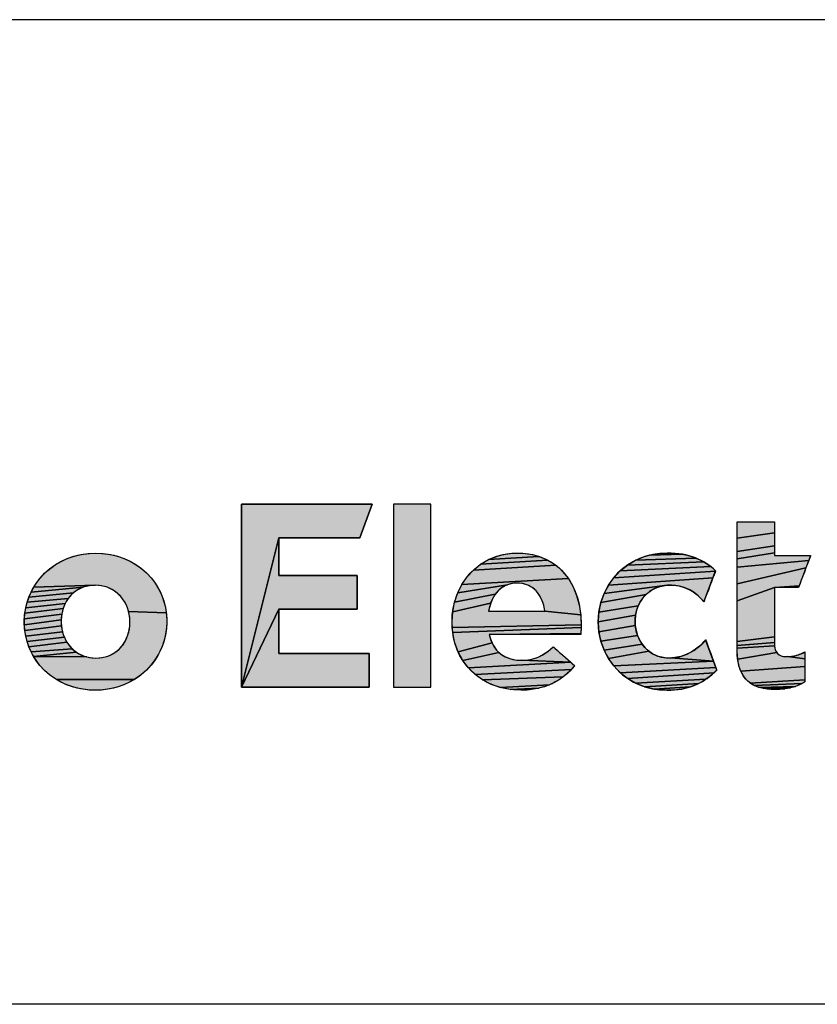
# Model space of a CAD drawing. Extents: x 0 to 420, y 0 to 297.
# Tile 5 of 8: x 292 to 305, y 28 to 44. Entities that reach past the tile are written whole.
import ezdxf

# ---------------------------------------------------------------- set-up
doc = ezdxf.new("R2010")
doc.units = 0
doc.header["$LTSCALE"] = 23.1
doc.layers.get('0').update_dxf_attribs({"linetype": 'CONTINUOUS'})
doc.layers.add('DRAFT_ENTITY', color=7, linetype='CONTINUOUS')

# ---------------------------------------------------------------- blocks, each defined once
blk = doc.blocks.new('15988_TYCO_ELEC_HORIZ_BL0', base_point=(298.596, 35.961))
at = {"linetype": 'CONTINUOUS'}
for points in [[(298.071, 36.349), (297.869, 35.807), (296.565, 35.807), (295.959, 33.398), (295.959, 36.349)], [(304.558, 36.061), (304.558, 36.043), (304.558, 36.005), (304.558, 35.952), (304.558, 35.888), (303.956, 35.801), (303.956, 35.889), (303.956, 35.962), (303.956, 36.016), (303.956, 36.05), (303.956, 36.062), (303.959, 36.062), (303.985, 36.062), (304.032, 36.062), (304.094, 36.062), (304.168, 36.062), (304.247, 36.062), (304.327, 36.062), (304.402, 36.062), (304.468, 36.062), (304.519, 36.062), (304.55, 36.062), (304.557, 36.062)], [(304.558, 35.818), (304.558, 35.745), (304.558, 35.676), (303.956, 35.587), (303.956, 35.7), (303.956, 35.801), (304.558, 35.888)], [(297.826, 35.2), (297.826, 34.657), (296.565, 34.657), (295.959, 33.398), (296.565, 35.807), (296.565, 35.2)], [(304.558, 35.614), (304.558, 35.564), (303.956, 35.465), (303.956, 35.587), (304.558, 35.676)], [(305.127, 35.485), (305.11, 35.442), (303.956, 35.335), (303.956, 35.465), (304.558, 35.564), (304.558, 35.531), (304.558, 35.519), (304.561, 35.519), (304.571, 35.519), (304.607, 35.519), (304.66, 35.519), (304.726, 35.519), (304.8, 35.519), (304.878, 35.519), (304.953, 35.519), (305.022, 35.519), (305.079, 35.519), (305.119, 35.519), (305.132, 35.519), (305.138, 35.519), (305.137, 35.512)], [(293.511, 35.555), (293.611, 35.559), (293.711, 35.555), (293.808, 35.544), (293.901, 35.526), (293.991, 35.501), (294.078, 35.469), (294.16, 35.431), (294.239, 35.387), (294.313, 35.338), (294.382, 35.283), (294.446, 35.223), (294.504, 35.159), (294.558, 35.089), (294.605, 35.016), (294.647, 34.939), (294.682, 34.858), (294.711, 34.774), (294.733, 34.687), (294.747, 34.597), (294.141, 34.616), (294.127, 34.661), (294.11, 34.704), (294.091, 34.745), (294.068, 34.785), (294.043, 34.822), (294.015, 34.857), (293.984, 34.889), (293.95, 34.919), (293.915, 34.946), (293.876, 34.97), (293.836, 34.991), (293.793, 35.008), (293.749, 35.022), (293.702, 35.032), (293.653, 35.038), (293.603, 35.04), (292.61, 35.01), (292.658, 35.084), (292.712, 35.154), (292.771, 35.219), (292.835, 35.279), (292.905, 35.335), (292.979, 35.385), (293.058, 35.429), (293.141, 35.468), (293.228, 35.5), (293.319, 35.525), (293.413, 35.544)], [(300.969, 35.408), (301.031, 35.364), (299.703, 35.286), (299.818, 35.38), (300.903, 35.446)], [(300.832, 35.479), (300.903, 35.446), (299.818, 35.38), (299.948, 35.455), (300.756, 35.507)], [(300.407, 35.559), (300.501, 35.556), (300.591, 35.546), (300.676, 35.529), (300.756, 35.507), (299.948, 35.455), (300.09, 35.512), (300.165, 35.532), (300.243, 35.547), (300.324, 35.556)], [(303.476, 35.381), (303.531, 35.341), (302.069, 35.272), (302.188, 35.366), (303.418, 35.418)], [(303.356, 35.451), (303.418, 35.418), (302.188, 35.366), (302.319, 35.443), (303.291, 35.48)], [(303.148, 35.525), (303.221, 35.504), (303.291, 35.48), (302.319, 35.443), (302.464, 35.502), (302.541, 35.524), (303.07, 35.54)], [(302.786, 35.558), (302.829, 35.559), (302.853, 35.559), (302.899, 35.557), (302.987, 35.551), (303.07, 35.54), (302.541, 35.524), (302.62, 35.541), (302.702, 35.552)], [(305.089, 35.385), (305.065, 35.321), (303.956, 35.064), (303.956, 35.335), (305.11, 35.442)], [(301.088, 35.316), (301.141, 35.264), (301.234, 35.148), (299.517, 35.053), (299.602, 35.176), (299.703, 35.286), (301.031, 35.364)], [(303.585, 35.21), (303.565, 35.158), (301.879, 35.041), (301.966, 35.163), (303.608, 35.27), (303.6, 35.249)], [(303.609, 35.273), (303.608, 35.27), (301.966, 35.163), (302.069, 35.272), (303.531, 35.341), (303.584, 35.296)], [(304.971, 35.069), (304.957, 35.029), (304.563, 35.004), (304.558, 35.003), (303.956, 34.791), (303.956, 35.064), (305.065, 35.321), (305.04, 35.253), (305.015, 35.185), (304.991, 35.123)], [(300.29, 35.061), (300.254, 35.05), (299.449, 34.916), (299.517, 35.053), (301.234, 35.148), (301.309, 35.018), (301.367, 34.876), (301.408, 34.724), (301.433, 34.566), (300.855, 34.624), (300.848, 34.668), (300.838, 34.71), (300.827, 34.751), (300.813, 34.79), (300.797, 34.826), (300.779, 34.861), (300.759, 34.893), (300.737, 34.923), (300.712, 34.951), (300.686, 34.976), (300.658, 34.998), (300.628, 35.018), (300.596, 35.035), (300.562, 35.049), (300.526, 35.061), (300.488, 35.069), (300.448, 35.074), (300.407, 35.075), (300.366, 35.074), (300.327, 35.069)], [(302.897, 35.042), (302.825, 35.04), (301.81, 34.907), (301.879, 35.041), (303.565, 35.158), (303.542, 35.097), (303.518, 35.031), (303.492, 34.964), (303.469, 34.902), (303.448, 34.847), (303.432, 34.805), (303.422, 34.778), (303.42, 34.773), (303.42, 34.772), (303.411, 34.783), (303.373, 34.825), (303.333, 34.865), (303.29, 34.902), (303.244, 34.935), (303.195, 34.965), (303.142, 34.99), (303.086, 35.011), (303.027, 35.027), (302.964, 35.037)], [(293.289, 34.947), (293.253, 34.921), (292.533, 34.851), (292.568, 34.932), (293.409, 35.008), (293.366, 34.991), (293.326, 34.971)], [(293.454, 35.022), (293.409, 35.008), (292.568, 34.932), (292.61, 35.01), (293.603, 35.04), (293.551, 35.038), (293.501, 35.032)], [(300.076, 34.925), (300.053, 34.895), (299.398, 34.769), (299.449, 34.916), (300.254, 35.05), (300.22, 35.036), (300.187, 35.019), (300.157, 34.999), (300.128, 34.977), (300.101, 34.952)], [(302.543, 34.94), (302.487, 34.893), (301.758, 34.762), (301.81, 34.907), (302.825, 35.04), (302.747, 35.029), (302.674, 35.008), (302.606, 34.978)], [(304.558, 34.821), (304.558, 34.713), (304.558, 34.596), (304.558, 34.475), (304.558, 34.359), (304.558, 34.256), (304.558, 34.211), (303.956, 34.132), (303.956, 34.213), (303.956, 34.308), (303.956, 34.415), (303.956, 34.533), (303.956, 34.659), (303.956, 34.791), (304.558, 35.003), (304.558, 34.992), (304.558, 34.973), (304.558, 34.945), (304.558, 34.91)], [(304.563, 35.004), (304.957, 35.029), (304.948, 35.007), (304.945, 35.004), (304.928, 35.004), (304.898, 35.004), (304.858, 35.004), (304.81, 35.004), (304.759, 35.004), (304.708, 35.004), (304.659, 35.004), (304.616, 35.004), (304.583, 35.004)], [(293.14, 34.788), (293.119, 34.749), (292.482, 34.679), (292.504, 34.767), (293.164, 34.825)], [(293.191, 34.859), (293.164, 34.825), (292.504, 34.767), (292.533, 34.851), (293.253, 34.921), (293.221, 34.891)], [(299.996, 34.791), (299.98, 34.752), (299.368, 34.613), (299.398, 34.769), (300.053, 34.895), (300.032, 34.862), (300.013, 34.828)], [(302.395, 34.778), (302.361, 34.71), (301.727, 34.609), (301.758, 34.762), (302.487, 34.893), (302.437, 34.839)], [(293.072, 34.622), (293.062, 34.577), (292.459, 34.497), (292.467, 34.589), (293.084, 34.666)], [(293.1, 34.709), (293.084, 34.666), (292.467, 34.589), (292.482, 34.679), (293.119, 34.749)], [(294.151, 34.57), (294.141, 34.616), (294.747, 34.597), (294.755, 34.505), (294.755, 34.411), (294.747, 34.318), (294.732, 34.228), (294.71, 34.141), (294.681, 34.056), (294.646, 33.975), (294.604, 33.897), (294.556, 33.823), (294.503, 33.754), (294.443, 33.688), (294.379, 33.628), (294.309, 33.572), (294.235, 33.522), (292.975, 33.52), (292.902, 33.57), (292.833, 33.624), (292.768, 33.684), (292.71, 33.749), (292.656, 33.818), (292.609, 33.891), (293.465, 33.886), (293.512, 33.876), (293.561, 33.869), (293.611, 33.867), (293.663, 33.869), (293.713, 33.875), (293.76, 33.885), (293.805, 33.899), (293.848, 33.916), (293.888, 33.936), (293.925, 33.96), (293.961, 33.987), (293.993, 34.016), (294.023, 34.048), (294.05, 34.082), (294.074, 34.119), (294.096, 34.158), (294.114, 34.199), (294.13, 34.241), (294.142, 34.285), (294.152, 34.331), (294.158, 34.378), (294.161, 34.426), (294.161, 34.474), (294.158, 34.523)], [(298.02, 33.94), (298.02, 33.398), (295.959, 33.398), (296.565, 34.657), (296.565, 33.94)], [(300.855, 34.624), (301.433, 34.566), (301.441, 34.402), (299.36, 34.362), (299.357, 34.45), (299.368, 34.613), (299.98, 34.752), (299.967, 34.711), (299.956, 34.669), (299.947, 34.624), (299.949, 34.624), (299.955, 34.624), (299.965, 34.624), (299.978, 34.624), (299.995, 34.624), (300.014, 34.624), (300.037, 34.624), (300.062, 34.624), (300.089, 34.624), (300.118, 34.624), (300.182, 34.624), (300.252, 34.624), (300.326, 34.624), (300.476, 34.624), (300.55, 34.624), (300.619, 34.624), (300.683, 34.624), (300.713, 34.624), (300.74, 34.624), (300.765, 34.624), (300.787, 34.624), (300.807, 34.624), (300.823, 34.624), (300.837, 34.624), (300.847, 34.624), (300.853, 34.624)], [(302.335, 34.638), (302.318, 34.56), (301.716, 34.45), (301.727, 34.609), (302.361, 34.71)], [(293.056, 34.53), (293.053, 34.482), (292.459, 34.403), (292.459, 34.497), (293.062, 34.577)], [(293.053, 34.433), (293.056, 34.385), (292.467, 34.31), (292.459, 34.403), (293.053, 34.482)], [(302.31, 34.479), (302.313, 34.393), (301.727, 34.29), (301.716, 34.45), (302.318, 34.56)], [(293.063, 34.337), (293.074, 34.291), (292.482, 34.221), (292.467, 34.31), (293.056, 34.385)], [(293.087, 34.246), (293.104, 34.203), (292.503, 34.133), (292.482, 34.221), (293.074, 34.291)], [(301.44, 34.373), (301.44, 34.359), (299.369, 34.277), (299.36, 34.362), (301.441, 34.402), (301.441, 34.387)], [(301.435, 34.277), (301.434, 34.262), (299.955, 34.247), (299.976, 34.176), (300.002, 34.111), (299.456, 33.966), (299.402, 34.115), (299.383, 34.194), (299.369, 34.277), (301.44, 34.359), (301.439, 34.345), (301.439, 34.332), (301.438, 34.318), (301.437, 34.305), (301.436, 34.291)], [(302.327, 34.31), (302.35, 34.231), (301.759, 34.138), (301.727, 34.29), (302.313, 34.393)], [(293.123, 34.162), (293.146, 34.123), (292.532, 34.049), (292.503, 34.133), (293.104, 34.203)], [(299.955, 34.247), (301.434, 34.262), (301.433, 34.247), (301.424, 34.247), (301.399, 34.247), (301.358, 34.247), (301.304, 34.247), (301.239, 34.247), (301.163, 34.247), (301.079, 34.247), (300.989, 34.247), (300.795, 34.247), (300.594, 34.247), (300.399, 34.247), (300.309, 34.247), (300.225, 34.247), (300.15, 34.247), (300.084, 34.247), (300.03, 34.247), (299.99, 34.247), (299.964, 34.247)], [(302.383, 34.158), (302.424, 34.092), (301.81, 33.994), (301.759, 34.138), (302.35, 34.231)], [(303.44, 34.152), (303.448, 34.161), (303.448, 34.161), (303.454, 34.145), (303.467, 34.111), (303.484, 34.063), (303.506, 34.005), (303.529, 33.942), (303.554, 33.877), (303.577, 33.815), (302.886, 33.868), (302.958, 33.875), (303.026, 33.889), (303.09, 33.908), (303.151, 33.932), (303.207, 33.96), (303.259, 33.991), (303.308, 34.025), (303.351, 34.06), (303.391, 34.097), (303.425, 34.134)], [(304.558, 34.141), (304.558, 34.117), (303.956, 34.069), (303.956, 34.132), (304.558, 34.211), (304.558, 34.173)], [(293.199, 34.05), (293.23, 34.018), (292.567, 33.969), (292.532, 34.049), (293.146, 34.123), (293.171, 34.085)], [(293.264, 33.988), (293.299, 33.961), (292.609, 33.891), (292.567, 33.969), (293.23, 34.018)], [(300.071, 34.002), (300.114, 33.957), (299.529, 33.83), (299.456, 33.966), (300.002, 34.111), (300.034, 34.053)], [(301.019, 34.023), (301.052, 33.994), (301.093, 33.958), (301.138, 33.918), (301.185, 33.876), (301.23, 33.836), (301.271, 33.8), (300.474, 33.832), (300.528, 33.833), (300.579, 33.838), (300.629, 33.846), (300.676, 33.858), (300.722, 33.873), (300.768, 33.893), (300.812, 33.916), (300.856, 33.943), (300.9, 33.974), (300.944, 34.01), (300.989, 34.049), (300.997, 34.042)], [(302.473, 34.032), (302.529, 33.98), (301.88, 33.861), (301.81, 33.994), (302.424, 34.092)], [(302.886, 33.868), (303.577, 33.815), (301.967, 33.739), (301.88, 33.861), (302.529, 33.98), (302.591, 33.937), (302.659, 33.904), (302.732, 33.881), (302.809, 33.869)], [(304.558, 34.097), (304.56, 34.062), (303.956, 34.024), (303.956, 34.069), (304.558, 34.117), (304.558, 34.102)], [(304.564, 34.03), (304.571, 34.001), (304.581, 33.976), (304.595, 33.954), (303.965, 33.847), (303.956, 33.966), (303.956, 33.998), (303.956, 34.001), (303.956, 34.024), (304.56, 34.062)], [(293.421, 33.899), (293.465, 33.886), (292.609, 33.891), (293.299, 33.961), (293.338, 33.937), (293.378, 33.917)], [(300.474, 33.832), (301.271, 33.8), (299.621, 33.709), (299.529, 33.83), (300.114, 33.957), (300.162, 33.919), (300.215, 33.888), (300.273, 33.863), (300.336, 33.846), (300.403, 33.835)], [(303.598, 33.76), (303.614, 33.715), (302.07, 33.631), (301.967, 33.739), (303.577, 33.815)], [(304.743, 33.891), (304.774, 33.891), (305.049, 33.855), (305.049, 33.796), (305.049, 33.732), (304.015, 33.654), (303.985, 33.743), (303.965, 33.847), (304.595, 33.954), (304.611, 33.935), (304.631, 33.92), (304.654, 33.908), (304.68, 33.899), (304.71, 33.893)], [(305.038, 33.96), (305.049, 33.966), (305.049, 33.963), (305.049, 33.943), (305.049, 33.905), (305.049, 33.855), (304.774, 33.891), (304.803, 33.893), (304.831, 33.896), (304.859, 33.9), (304.886, 33.905), (304.913, 33.912), (304.939, 33.919), (304.964, 33.928), (304.989, 33.937), (305.014, 33.948)], [(301.334, 33.744), (301.278, 33.68), (299.728, 33.603), (299.621, 33.709), (301.271, 33.8), (301.304, 33.771), (301.326, 33.751)], [(301.217, 33.62), (301.152, 33.566), (299.851, 33.514), (299.728, 33.603), (301.278, 33.68)], [(303.586, 33.633), (303.583, 33.63), (302.187, 33.538), (302.07, 33.631), (303.614, 33.715), (303.625, 33.685), (303.629, 33.674), (303.628, 33.673), (303.627, 33.672), (303.626, 33.671), (303.625, 33.67), (303.624, 33.669), (303.623, 33.668), (303.622, 33.667), (303.621, 33.666), (303.62, 33.665), (303.619, 33.664), (303.618, 33.663), (303.616, 33.661), (303.612, 33.657), (303.609, 33.654), (303.606, 33.651), (303.603, 33.648), (303.599, 33.645), (303.596, 33.642), (303.593, 33.639), (303.59, 33.636)], [(305.049, 33.668), (305.049, 33.608), (305.049, 33.555), (305.049, 33.514), (304.164, 33.464), (304.106, 33.515), (304.056, 33.578), (304.015, 33.654), (305.049, 33.732)], [(294.235, 33.522), (294.156, 33.478), (294.073, 33.44), (293.986, 33.408), (293.895, 33.382), (293.801, 33.364), (293.704, 33.352), (293.603, 33.348), (293.503, 33.352), (293.406, 33.363), (293.313, 33.382), (293.223, 33.407), (293.136, 33.438), (293.054, 33.476), (292.975, 33.52)], [(301.083, 33.517), (301.009, 33.474), (300.93, 33.436), (300.137, 33.391), (299.988, 33.443), (299.851, 33.514), (301.152, 33.566)], [(303.505, 33.564), (303.452, 33.525), (302.318, 33.462), (302.187, 33.538), (303.583, 33.63), (303.581, 33.628), (303.557, 33.606)], [(303.395, 33.489), (303.336, 33.457), (302.461, 33.404), (302.318, 33.462), (303.452, 33.525)], [(305.041, 33.478), (305.006, 33.459), (304.232, 33.424), (304.164, 33.464), (305.049, 33.514), (305.049, 33.489), (305.049, 33.483), (305.049, 33.483)], [(300.847, 33.405), (300.759, 33.381), (300.297, 33.359), (300.137, 33.391), (300.93, 33.436)], [(300.666, 33.363), (300.569, 33.352), (300.466, 33.348), (300.297, 33.359), (300.759, 33.381)], [(303.273, 33.429), (303.206, 33.404), (302.615, 33.366), (302.461, 33.404), (303.336, 33.457)], [(303.058, 33.368), (302.977, 33.356), (302.89, 33.35), (302.845, 33.348), (302.821, 33.348), (302.779, 33.349), (302.696, 33.355), (302.615, 33.366), (303.206, 33.404), (303.134, 33.384)], [(304.934, 33.425), (304.895, 33.411), (304.307, 33.395), (304.232, 33.424), (305.006, 33.459), (304.971, 33.441)], [(304.855, 33.398), (304.814, 33.387), (304.389, 33.375), (304.307, 33.395), (304.895, 33.411)], [(304.77, 33.377), (304.724, 33.37), (304.479, 33.364), (304.389, 33.375), (304.814, 33.387)], [(304.677, 33.364), (304.626, 33.361), (304.574, 33.36), (304.479, 33.364), (304.724, 33.37)]]:
    blk.add_hatch(color=2, dxfattribs=at).paths.add_polyline_path(points)
at = {"color": 2, "linetype": 'CONTINUOUS'}
for p, q in [((295.959, 36.349), (295.959, 33.398)), ((298.071, 36.349), (295.959, 36.349)), ((297.869, 35.807), (298.071, 36.349)), ((299.017, 36.347), (298.415, 36.347)), ((298.415, 36.347), (298.415, 33.396)), ((299.017, 33.396), (299.017, 36.347)), ((296.565, 35.2), (296.565, 35.807)), ((296.565, 35.807), (297.869, 35.807)), ((297.826, 35.2), (296.565, 35.2)), ((297.826, 34.657), (297.826, 35.2)), ((296.565, 33.94), (296.565, 34.657)), ((296.565, 34.657), (297.826, 34.657)), ((298.02, 33.94), (296.565, 33.94)), ((298.02, 33.398), (298.02, 33.94)), ((295.959, 33.398), (298.02, 33.398)), ((298.415, 33.396), (299.017, 33.396))]:
    blk.add_line(p, q, dxfattribs=at)
for points in [[(298.071, 36.349), (297.869, 35.807), (296.565, 35.807), (295.959, 33.398), (295.959, 36.349), (298.071, 36.349)], [(304.558, 36.061), (304.558, 36.043), (304.558, 36.005), (304.558, 35.952), (304.558, 35.888), (303.956, 35.801), (303.956, 35.889), (303.956, 35.962), (303.956, 36.016), (303.956, 36.05), (303.956, 36.062), (303.959, 36.062), (303.985, 36.062), (304.032, 36.062), (304.094, 36.062), (304.168, 36.062), (304.247, 36.062), (304.327, 36.062), (304.402, 36.062), (304.468, 36.062), (304.519, 36.062), (304.55, 36.062), (304.557, 36.062), (304.558, 36.061)], [(304.558, 35.818), (304.558, 35.745), (304.558, 35.676), (303.956, 35.587), (303.956, 35.7), (303.956, 35.801), (304.558, 35.888), (304.558, 35.818)], [(297.826, 35.2), (297.826, 34.657), (296.565, 34.657), (295.959, 33.398), (296.565, 35.807), (296.565, 35.2), (297.826, 35.2)], [(304.558, 35.614), (304.558, 35.564), (303.956, 35.465), (303.956, 35.587), (304.558, 35.676), (304.558, 35.614)], [(305.127, 35.485), (305.11, 35.442), (303.956, 35.335), (303.956, 35.465), (304.558, 35.564), (304.558, 35.531), (304.558, 35.519), (304.561, 35.519), (304.571, 35.519), (304.607, 35.519), (304.66, 35.519), (304.726, 35.519), (304.8, 35.519), (304.878, 35.519), (304.953, 35.519), (305.022, 35.519), (305.079, 35.519), (305.119, 35.519), (305.132, 35.519), (305.138, 35.519), (305.137, 35.512), (305.127, 35.485)], [(293.511, 35.555), (293.611, 35.559), (293.711, 35.555), (293.808, 35.544), (293.901, 35.526), (293.991, 35.501), (294.078, 35.469), (294.16, 35.431), (294.239, 35.387), (294.313, 35.338), (294.382, 35.283), (294.446, 35.223), (294.504, 35.159), (294.558, 35.089), (294.605, 35.016), (294.647, 34.939), (294.682, 34.858), (294.711, 34.774), (294.733, 34.687), (294.747, 34.597), (294.141, 34.616), (294.127, 34.661), (294.11, 34.704), (294.091, 34.745), (294.068, 34.785), (294.043, 34.822), (294.015, 34.857), (293.984, 34.889), (293.95, 34.919), (293.915, 34.946), (293.876, 34.97), (293.836, 34.991), (293.793, 35.008), (293.749, 35.022), (293.702, 35.032), (293.653, 35.038), (293.603, 35.04), (292.61, 35.01), (292.658, 35.084), (292.712, 35.154), (292.771, 35.219), (292.835, 35.279), (292.905, 35.335), (292.979, 35.385), (293.058, 35.429), (293.141, 35.468), (293.228, 35.5), (293.319, 35.525), (293.413, 35.544), (293.511, 35.555)], [(300.969, 35.408), (301.031, 35.364), (299.703, 35.286), (299.818, 35.38), (300.903, 35.446), (300.969, 35.408)], [(300.832, 35.479), (300.903, 35.446), (299.818, 35.38), (299.948, 35.455), (300.756, 35.507), (300.832, 35.479)], [(300.407, 35.559), (300.501, 35.556), (300.591, 35.546), (300.676, 35.529), (300.756, 35.507), (299.948, 35.455), (300.09, 35.512), (300.165, 35.532), (300.243, 35.547), (300.324, 35.556), (300.407, 35.559)], [(303.476, 35.381), (303.531, 35.341), (302.069, 35.272), (302.188, 35.366), (303.418, 35.418), (303.476, 35.381)], [(303.356, 35.451), (303.418, 35.418), (302.188, 35.366), (302.319, 35.443), (303.291, 35.48), (303.356, 35.451)], [(303.148, 35.525), (303.221, 35.504), (303.291, 35.48), (302.319, 35.443), (302.464, 35.502), (302.541, 35.524), (303.07, 35.54), (303.148, 35.525)], [(302.786, 35.558), (302.829, 35.559), (302.853, 35.559), (302.899, 35.557), (302.987, 35.551), (303.07, 35.54), (302.541, 35.524), (302.62, 35.541), (302.702, 35.552), (302.786, 35.558)], [(305.089, 35.385), (305.065, 35.321), (303.956, 35.064), (303.956, 35.335), (305.11, 35.442), (305.089, 35.385)], [(301.088, 35.316), (301.141, 35.264), (301.234, 35.148), (299.517, 35.053), (299.602, 35.176), (299.703, 35.286), (301.031, 35.364), (301.088, 35.316)], [(303.585, 35.21), (303.565, 35.158), (301.879, 35.041), (301.966, 35.163), (303.608, 35.27), (303.6, 35.249), (303.585, 35.21)], [(303.609, 35.273), (303.608, 35.27), (301.966, 35.163), (302.069, 35.272), (303.531, 35.341), (303.584, 35.296), (303.609, 35.273)], [(304.971, 35.069), (304.957, 35.029), (304.563, 35.004), (304.558, 35.003), (303.956, 34.791), (303.956, 35.064), (305.065, 35.321), (305.04, 35.253), (305.015, 35.185), (304.991, 35.123), (304.971, 35.069)], [(300.29, 35.061), (300.254, 35.05), (299.449, 34.916), (299.517, 35.053), (301.234, 35.148), (301.309, 35.018), (301.367, 34.876), (301.408, 34.724), (301.433, 34.566), (300.855, 34.624), (300.848, 34.668), (300.838, 34.71), (300.827, 34.751), (300.813, 34.79), (300.797, 34.826), (300.779, 34.861), (300.759, 34.893), (300.737, 34.923), (300.712, 34.951), (300.686, 34.976), (300.658, 34.998), (300.628, 35.018), (300.596, 35.035), (300.562, 35.049), (300.526, 35.061), (300.488, 35.069), (300.448, 35.074), (300.407, 35.075), (300.366, 35.074), (300.327, 35.069), (300.29, 35.061)], [(302.897, 35.042), (302.825, 35.04), (301.81, 34.907), (301.879, 35.041), (303.565, 35.158), (303.542, 35.097), (303.518, 35.031), (303.492, 34.964), (303.469, 34.902), (303.448, 34.847), (303.432, 34.805), (303.422, 34.778), (303.42, 34.773), (303.42, 34.772), (303.411, 34.783), (303.373, 34.825), (303.333, 34.865), (303.29, 34.902), (303.244, 34.935), (303.195, 34.965), (303.142, 34.99), (303.086, 35.011), (303.027, 35.027), (302.964, 35.037), (302.897, 35.042)], [(293.289, 34.947), (293.253, 34.921), (292.533, 34.851), (292.568, 34.932), (293.409, 35.008), (293.366, 34.991), (293.326, 34.971), (293.289, 34.947)], [(293.454, 35.022), (293.409, 35.008), (292.568, 34.932), (292.61, 35.01), (293.603, 35.04), (293.551, 35.038), (293.501, 35.032), (293.454, 35.022)], [(300.076, 34.925), (300.053, 34.895), (299.398, 34.769), (299.449, 34.916), (300.254, 35.05), (300.22, 35.036), (300.187, 35.019), (300.157, 34.999), (300.128, 34.977), (300.101, 34.952), (300.076, 34.925)], [(302.543, 34.94), (302.487, 34.893), (301.758, 34.762), (301.81, 34.907), (302.825, 35.04), (302.747, 35.029), (302.674, 35.008), (302.606, 34.978), (302.543, 34.94)], [(304.558, 34.821), (304.558, 34.713), (304.558, 34.596), (304.558, 34.475), (304.558, 34.359), (304.558, 34.256), (304.558, 34.211), (303.956, 34.132), (303.956, 34.213), (303.956, 34.308), (303.956, 34.415), (303.956, 34.533), (303.956, 34.659), (303.956, 34.791), (304.558, 35.003), (304.558, 34.992), (304.558, 34.973), (304.558, 34.945), (304.558, 34.91), (304.558, 34.821)], [(304.563, 35.004), (304.957, 35.029), (304.948, 35.007), (304.945, 35.004), (304.928, 35.004), (304.898, 35.004), (304.858, 35.004), (304.81, 35.004), (304.759, 35.004), (304.708, 35.004), (304.659, 35.004), (304.616, 35.004), (304.583, 35.004), (304.563, 35.004)], [(293.14, 34.788), (293.119, 34.749), (292.482, 34.679), (292.504, 34.767), (293.164, 34.825), (293.14, 34.788)], [(293.191, 34.859), (293.164, 34.825), (292.504, 34.767), (292.533, 34.851), (293.253, 34.921), (293.221, 34.891), (293.191, 34.859)], [(299.996, 34.791), (299.98, 34.752), (299.368, 34.613), (299.398, 34.769), (300.053, 34.895), (300.032, 34.862), (300.013, 34.828), (299.996, 34.791)], [(302.395, 34.778), (302.361, 34.71), (301.727, 34.609), (301.758, 34.762), (302.487, 34.893), (302.437, 34.839), (302.395, 34.778)], [(293.072, 34.622), (293.062, 34.577), (292.459, 34.497), (292.467, 34.589), (293.084, 34.666), (293.072, 34.622)], [(293.1, 34.709), (293.084, 34.666), (292.467, 34.589), (292.482, 34.679), (293.119, 34.749), (293.1, 34.709)], [(294.151, 34.57), (294.141, 34.616), (294.747, 34.597), (294.755, 34.505), (294.755, 34.411), (294.747, 34.318), (294.732, 34.228), (294.71, 34.141), (294.681, 34.056), (294.646, 33.975), (294.604, 33.897), (294.556, 33.823), (294.503, 33.754), (294.443, 33.688), (294.379, 33.628), (294.309, 33.572), (294.235, 33.522), (292.975, 33.52), (292.902, 33.57), (292.833, 33.624), (292.768, 33.684), (292.71, 33.749), (292.656, 33.818), (292.609, 33.891), (293.465, 33.886), (293.512, 33.876), (293.561, 33.869), (293.611, 33.867), (293.663, 33.869), (293.713, 33.875), (293.76, 33.885), (293.805, 33.899), (293.848, 33.916), (293.888, 33.936), (293.925, 33.96), (293.961, 33.987), (293.993, 34.016), (294.023, 34.048), (294.05, 34.082), (294.074, 34.119), (294.096, 34.158), (294.114, 34.199), (294.13, 34.241), (294.142, 34.285), (294.152, 34.331), (294.158, 34.378), (294.161, 34.426), (294.161, 34.474), (294.158, 34.523), (294.151, 34.57)], [(298.02, 33.94), (298.02, 33.398), (295.959, 33.398), (296.565, 34.657), (296.565, 33.94), (298.02, 33.94)], [(300.855, 34.624), (301.433, 34.566), (301.441, 34.402), (299.36, 34.362), (299.357, 34.45), (299.368, 34.613), (299.98, 34.752), (299.967, 34.711), (299.956, 34.669), (299.947, 34.624), (299.949, 34.624), (299.955, 34.624), (299.965, 34.624), (299.978, 34.624), (299.995, 34.624), (300.014, 34.624), (300.037, 34.624), (300.062, 34.624), (300.089, 34.624), (300.118, 34.624), (300.182, 34.624), (300.252, 34.624), (300.326, 34.624), (300.476, 34.624), (300.55, 34.624), (300.619, 34.624), (300.683, 34.624), (300.713, 34.624), (300.74, 34.624), (300.765, 34.624), (300.787, 34.624), (300.807, 34.624), (300.823, 34.624), (300.837, 34.624), (300.847, 34.624), (300.853, 34.624), (300.855, 34.624)], [(302.335, 34.638), (302.318, 34.56), (301.716, 34.45), (301.727, 34.609), (302.361, 34.71), (302.335, 34.638)], [(293.056, 34.53), (293.053, 34.482), (292.459, 34.403), (292.459, 34.497), (293.062, 34.577), (293.056, 34.53)], [(293.053, 34.433), (293.056, 34.385), (292.467, 34.31), (292.459, 34.403), (293.053, 34.482), (293.053, 34.433)], [(302.31, 34.479), (302.313, 34.393), (301.727, 34.29), (301.716, 34.45), (302.318, 34.56), (302.31, 34.479)], [(293.063, 34.337), (293.074, 34.291), (292.482, 34.221), (292.467, 34.31), (293.056, 34.385), (293.063, 34.337)], [(293.087, 34.246), (293.104, 34.203), (292.503, 34.133), (292.482, 34.221), (293.074, 34.291), (293.087, 34.246)], [(301.44, 34.373), (301.44, 34.359), (299.369, 34.277), (299.36, 34.362), (301.441, 34.402), (301.441, 34.387), (301.44, 34.373)], [(301.435, 34.277), (301.434, 34.262), (299.955, 34.247), (299.976, 34.176), (300.002, 34.111), (299.456, 33.966), (299.402, 34.115), (299.383, 34.194), (299.369, 34.277), (301.44, 34.359), (301.439, 34.345), (301.439, 34.332), (301.438, 34.318), (301.437, 34.305), (301.436, 34.291), (301.435, 34.277)], [(302.327, 34.31), (302.35, 34.231), (301.759, 34.138), (301.727, 34.29), (302.313, 34.393), (302.327, 34.31)], [(293.123, 34.162), (293.146, 34.123), (292.532, 34.049), (292.503, 34.133), (293.104, 34.203), (293.123, 34.162)], [(299.955, 34.247), (301.434, 34.262), (301.433, 34.247), (301.424, 34.247), (301.399, 34.247), (301.358, 34.247), (301.304, 34.247), (301.239, 34.247), (301.163, 34.247), (301.079, 34.247), (300.989, 34.247), (300.795, 34.247), (300.594, 34.247), (300.399, 34.247), (300.309, 34.247), (300.225, 34.247), (300.15, 34.247), (300.084, 34.247), (300.03, 34.247), (299.99, 34.247), (299.964, 34.247), (299.955, 34.247)], [(302.383, 34.158), (302.424, 34.092), (301.81, 33.994), (301.759, 34.138), (302.35, 34.231), (302.383, 34.158)], [(303.44, 34.152), (303.448, 34.161), (303.448, 34.161), (303.454, 34.145), (303.467, 34.111), (303.484, 34.063), (303.506, 34.005), (303.529, 33.942), (303.554, 33.877), (303.577, 33.815), (302.886, 33.868), (302.958, 33.875), (303.026, 33.889), (303.09, 33.908), (303.151, 33.932), (303.207, 33.96), (303.259, 33.991), (303.308, 34.025), (303.351, 34.06), (303.391, 34.097), (303.425, 34.134), (303.44, 34.152)], [(304.558, 34.141), (304.558, 34.117), (303.956, 34.069), (303.956, 34.132), (304.558, 34.211), (304.558, 34.173), (304.558, 34.141)], [(293.199, 34.05), (293.23, 34.018), (292.567, 33.969), (292.532, 34.049), (293.146, 34.123), (293.171, 34.085), (293.199, 34.05)], [(293.264, 33.988), (293.299, 33.961), (292.609, 33.891), (292.567, 33.969), (293.23, 34.018), (293.264, 33.988)], [(300.071, 34.002), (300.114, 33.957), (299.529, 33.83), (299.456, 33.966), (300.002, 34.111), (300.034, 34.053), (300.071, 34.002)], [(301.019, 34.023), (301.052, 33.994), (301.093, 33.958), (301.138, 33.918), (301.185, 33.876), (301.23, 33.836), (301.271, 33.8), (300.474, 33.832), (300.528, 33.833), (300.579, 33.838), (300.629, 33.846), (300.676, 33.858), (300.722, 33.873), (300.768, 33.893), (300.812, 33.916), (300.856, 33.943), (300.9, 33.974), (300.944, 34.01), (300.989, 34.049), (300.997, 34.042), (301.019, 34.023)], [(302.473, 34.032), (302.529, 33.98), (301.88, 33.861), (301.81, 33.994), (302.424, 34.092), (302.473, 34.032)], [(302.886, 33.868), (303.577, 33.815), (301.967, 33.739), (301.88, 33.861), (302.529, 33.98), (302.591, 33.937), (302.659, 33.904), (302.732, 33.881), (302.809, 33.869), (302.886, 33.868)], [(304.558, 34.097), (304.56, 34.062), (303.956, 34.024), (303.956, 34.069), (304.558, 34.117), (304.558, 34.102), (304.558, 34.097)], [(304.564, 34.03), (304.571, 34.001), (304.581, 33.976), (304.595, 33.954), (303.965, 33.847), (303.956, 33.966), (303.956, 33.998), (303.956, 34.001), (303.956, 34.024), (304.56, 34.062), (304.564, 34.03)], [(293.421, 33.899), (293.465, 33.886), (292.609, 33.891), (293.299, 33.961), (293.338, 33.937), (293.378, 33.917), (293.421, 33.899)], [(300.474, 33.832), (301.271, 33.8), (299.621, 33.709), (299.529, 33.83), (300.114, 33.957), (300.162, 33.919), (300.215, 33.888), (300.273, 33.863), (300.336, 33.846), (300.403, 33.835), (300.474, 33.832)], [(303.598, 33.76), (303.614, 33.715), (302.07, 33.631), (301.967, 33.739), (303.577, 33.815), (303.598, 33.76)], [(304.743, 33.891), (304.774, 33.891), (305.049, 33.855), (305.049, 33.796), (305.049, 33.732), (304.015, 33.654), (303.985, 33.743), (303.965, 33.847), (304.595, 33.954), (304.611, 33.935), (304.631, 33.92), (304.654, 33.908), (304.68, 33.899), (304.71, 33.893), (304.743, 33.891)], [(305.038, 33.96), (305.049, 33.966), (305.049, 33.963), (305.049, 33.943), (305.049, 33.905), (305.049, 33.855), (304.774, 33.891), (304.803, 33.893), (304.831, 33.896), (304.859, 33.9), (304.886, 33.905), (304.913, 33.912), (304.939, 33.919), (304.964, 33.928), (304.989, 33.937), (305.014, 33.948), (305.038, 33.96)], [(301.334, 33.744), (301.278, 33.68), (299.728, 33.603), (299.621, 33.709), (301.271, 33.8), (301.304, 33.771), (301.326, 33.751), (301.334, 33.744)], [(301.217, 33.62), (301.152, 33.566), (299.851, 33.514), (299.728, 33.603), (301.278, 33.68), (301.217, 33.62)], [(303.586, 33.633), (303.583, 33.63), (302.187, 33.538), (302.07, 33.631), (303.614, 33.715), (303.625, 33.685), (303.629, 33.674), (303.628, 33.673), (303.627, 33.672), (303.626, 33.671), (303.625, 33.67), (303.624, 33.669), (303.623, 33.668), (303.622, 33.667), (303.621, 33.666), (303.62, 33.665), (303.619, 33.664), (303.618, 33.663), (303.616, 33.661), (303.612, 33.657), (303.609, 33.654), (303.606, 33.651), (303.603, 33.648), (303.599, 33.645), (303.596, 33.642), (303.593, 33.639), (303.59, 33.636), (303.586, 33.633)], [(305.049, 33.668), (305.049, 33.608), (305.049, 33.555), (305.049, 33.514), (304.164, 33.464), (304.106, 33.515), (304.056, 33.578), (304.015, 33.654), (305.049, 33.732), (305.049, 33.668)], [(294.235, 33.522), (294.156, 33.478), (294.073, 33.44), (293.986, 33.408), (293.895, 33.382), (293.801, 33.364), (293.704, 33.352), (293.603, 33.348), (293.503, 33.352), (293.406, 33.363), (293.313, 33.382), (293.223, 33.407), (293.136, 33.438), (293.054, 33.476), (292.975, 33.52), (294.235, 33.522)], [(301.083, 33.517), (301.009, 33.474), (300.93, 33.436), (300.137, 33.391), (299.988, 33.443), (299.851, 33.514), (301.152, 33.566), (301.083, 33.517)], [(303.505, 33.564), (303.452, 33.525), (302.318, 33.462), (302.187, 33.538), (303.583, 33.63), (303.581, 33.628), (303.557, 33.606), (303.505, 33.564)], [(303.395, 33.489), (303.336, 33.457), (302.461, 33.404), (302.318, 33.462), (303.452, 33.525), (303.395, 33.489)], [(305.041, 33.478), (305.006, 33.459), (304.232, 33.424), (304.164, 33.464), (305.049, 33.514), (305.049, 33.489), (305.049, 33.483), (305.049, 33.483), (305.041, 33.478)], [(300.847, 33.405), (300.759, 33.381), (300.297, 33.359), (300.137, 33.391), (300.93, 33.436), (300.847, 33.405)], [(300.666, 33.363), (300.569, 33.352), (300.466, 33.348), (300.297, 33.359), (300.759, 33.381), (300.666, 33.363)], [(303.273, 33.429), (303.206, 33.404), (302.615, 33.366), (302.461, 33.404), (303.336, 33.457), (303.273, 33.429)], [(303.058, 33.368), (302.977, 33.356), (302.89, 33.35), (302.845, 33.348), (302.821, 33.348), (302.779, 33.349), (302.696, 33.355), (302.615, 33.366), (303.206, 33.404), (303.134, 33.384), (303.058, 33.368)], [(304.934, 33.425), (304.895, 33.411), (304.307, 33.395), (304.232, 33.424), (305.006, 33.459), (304.971, 33.441), (304.934, 33.425)], [(304.855, 33.398), (304.814, 33.387), (304.389, 33.375), (304.307, 33.395), (304.895, 33.411), (304.855, 33.398)], [(304.77, 33.377), (304.724, 33.37), (304.479, 33.364), (304.389, 33.375), (304.814, 33.387), (304.77, 33.377)], [(304.677, 33.364), (304.626, 33.361), (304.574, 33.36), (304.479, 33.364), (304.724, 33.37), (304.677, 33.364)]]:
    blk.add_lwpolyline(points, dxfattribs=at)
for points, knots in [([(304.558, 35.519), (304.558, 35.519), (304.558, 36.062), (304.558, 36.062), (304.558, 36.062), (303.956, 36.062), (303.956, 36.062), (303.956, 36.062), (303.956, 33.998), (303.956, 33.998), (303.956, 33.506), (304.205, 33.36), (304.574, 33.36), (304.776, 33.36), (304.922, 33.408), (305.049, 33.483), (305.049, 33.483), (305.049, 33.966), (305.049, 33.966), (304.962, 33.919), (304.863, 33.891), (304.752, 33.891), (304.617, 33.891), (304.558, 33.958), (304.558, 34.097), (304.558, 34.097), (304.558, 35.004), (304.558, 35.004), (304.558, 35.004), (304.947, 35.004), (304.947, 35.004), (304.947, 35.004), (305.139, 35.519), (305.139, 35.519), (305.139, 35.519), (304.558, 35.519), (304.558, 35.519)], [0, 0, 0, 0, 1, 1, 1, 2, 2, 2, 3, 3, 3, 4, 4, 4, 5, 5, 5, 6, 6, 6, 7, 7, 7, 8, 8, 8, 9, 9, 9, 10, 10, 10, 11, 11, 11, 12, 12, 12, 12]), ([(293.611, 35.559), (292.949, 35.559), (292.458, 35.064), (292.458, 34.45), (292.458, 33.836), (292.945, 33.348), (293.603, 33.348), (294.265, 33.348), (294.756, 33.844), (294.756, 34.458), (294.756, 35.072), (294.269, 35.559), (293.611, 35.559)], [0, 0, 0, 0, 1, 1, 1, 2, 2, 2, 3, 3, 3, 4, 4, 4, 4]), ([(300.407, 35.559), (299.789, 35.559), (299.357, 35.06), (299.357, 34.45), (299.357, 33.796), (299.828, 33.348), (300.466, 33.348), (300.85, 33.348), (301.136, 33.499), (301.334, 33.744), (301.334, 33.744), (300.989, 34.049), (300.989, 34.049), (300.823, 33.895), (300.676, 33.832), (300.474, 33.832), (300.205, 33.832), (300.019, 33.974), (299.955, 34.247), (299.955, 34.247), (301.433, 34.247), (301.433, 34.247), (301.437, 34.303), (301.441, 34.347), (301.441, 34.402), (301.441, 35.008), (301.116, 35.559), (300.407, 35.559)], [0, 0, 0, 0, 1, 1, 1, 2, 2, 2, 3, 3, 3, 4, 4, 4, 5, 5, 5, 6, 6, 6, 7, 7, 7, 8, 8, 8, 9, 9, 9, 9]), ([(303.629, 33.674), (303.625, 33.67), (303.622, 33.666), (303.618, 33.663), (303.606, 33.651), (303.594, 33.639), (303.581, 33.628), (303.398, 33.46), (303.174, 33.348), (302.821, 33.348), (302.183, 33.348), (301.716, 33.839), (301.716, 34.45), (301.716, 35.06), (302.179, 35.559), (302.829, 35.559), (303.185, 35.559), (303.422, 35.452), (303.609, 35.273), (303.609, 35.273), (303.42, 34.772), (303.42, 34.772), (303.285, 34.937), (303.101, 35.059), (302.825, 35.04), (302.525, 35.019), (302.31, 34.774), (302.31, 34.458), (302.31, 34.129), (302.548, 33.867), (302.849, 33.867), (303.13, 33.867), (303.341, 34.026), (303.448, 34.161), (303.448, 34.161), (303.629, 33.674), (303.629, 33.674)], [0, 0, 0, 0, 1, 1, 1, 2, 2, 2, 3, 3, 3, 4, 4, 4, 5, 5, 5, 6, 6, 6, 7, 7, 7, 8, 8, 8, 9, 9, 9, 10, 10, 10, 11, 11, 11, 12, 12, 12, 12]), ([(293.611, 33.867), (293.278, 33.867), (293.052, 34.137), (293.052, 34.458), (293.052, 34.775), (293.258, 35.04), (293.603, 35.04), (293.936, 35.04), (294.162, 34.771), (294.162, 34.45), (294.162, 34.133), (293.956, 33.867), (293.611, 33.867)], [0, 0, 0, 0, 1, 1, 1, 2, 2, 2, 3, 3, 3, 4, 4, 4, 4]), ([(299.947, 34.624), (299.995, 34.897), (300.157, 35.075), (300.407, 35.075), (300.66, 35.075), (300.819, 34.893), (300.855, 34.624), (300.855, 34.624), (299.947, 34.624), (299.947, 34.624)], [0, 0, 0, 0, 1, 1, 1, 2, 2, 2, 3, 3, 3, 3])]:
    blk.add_open_spline(points, degree=3, knots=knots, dxfattribs=at)
blk.add_solid([(298.415, 33.396), (298.415, 36.347), (299.017, 33.396), (299.017, 36.347)], dxfattribs=at)

msp = doc.modelspace()

# ---------------------------------------------------------------- linework, layer by layer
at = {"color": 7, "linetype": 'CONTINUOUS'}
msp.add_line((409.209, 44.159), (273.439, 44.159), dxfattribs=at)
at = {"layer": 'DRAFT_ENTITY', "color": 7, "linetype": 'CONTINUOUS'}
msp.add_line((409.209, 28.285), (273.439, 28.285), dxfattribs=at)

# ---------------------------------------------------------------- block references
at = {"color": 2, "linetype": 'CONTINUOUS'}
msp.add_blockref('15988_TYCO_ELEC_HORIZ_BL0', (298.596, 35.961), dxfattribs=at)

doc.saveas('drawing.dxf')
